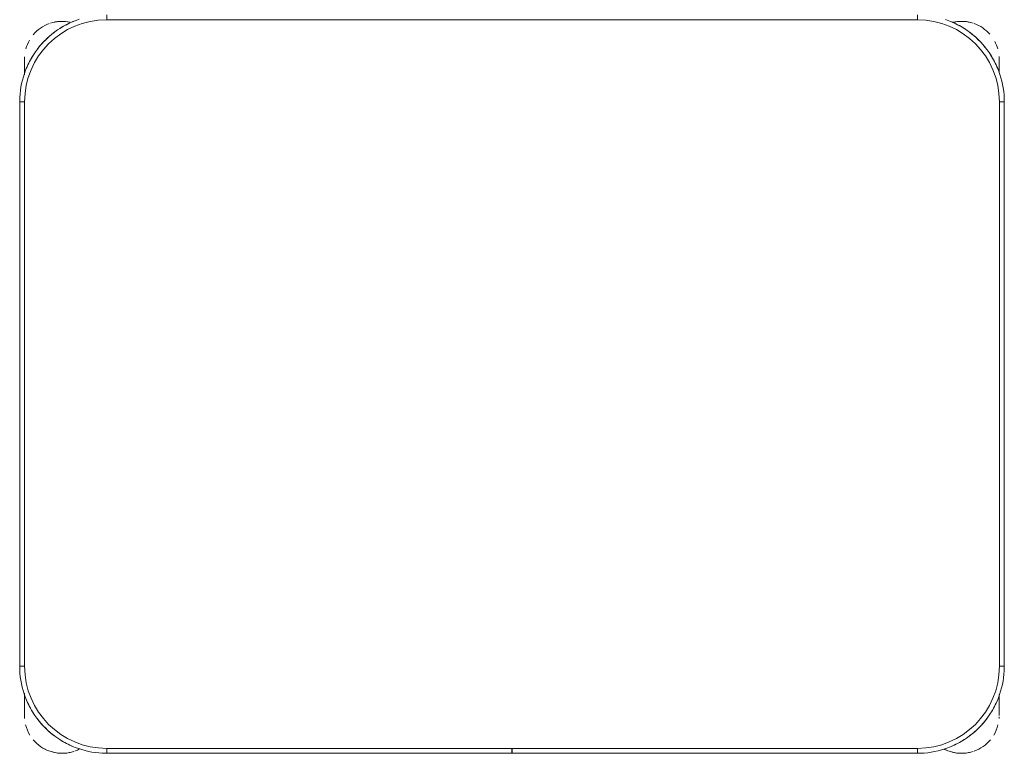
# Model space of a CAD drawing. Header units: metres. Extents: x 3 to 43.5, y -74 to -48.5.
# Tile 103 of 209: x 36.75 to 37.35, y -57.031 to -56.584. Entities that reach past the tile are written whole.
import ezdxf

# ---------------------------------------------------------------- set-up
doc = ezdxf.new("R2010")
doc.units = ezdxf.units.M
doc.layers.add('I-FURN', color=7, linetype='Continuous', lineweight=18)

# ---------------------------------------------------------------- blocks, each defined once
blk = doc.blocks.new('ConjuntoParaAlunoTamanho6 - CJA06_ConjuntoParaAlunoTamanho6-V23-1PAV - FRIGORÍFICA')
at = {"layer": 'I-FURN', "color": 253, "true_color": 0xaaaaaa}
for p, q in [((-0.247, 0.06497), (-0.247, 0.06197)), ((0.247, 0.06497), (0.247, 0.06197)), ((-0.29713, 0.03797), (-0.29713, 0.02828)), ((-0.29713, 0.02878), (-0.29713, 0.03797)), ((0.29687, 0.03797), (0.29687, 0.02961)), ((0.29687, 0.03299), (0.29687, 0.03797)), ((-0.3, 0.01197), (-0.3, -0.33203)), ((-0.3, 0.01197), (-0.297, 0.01197)), ((-0.3, 0.01197), (-0.3, -0.33203)), ((0.3, 0.01197), (0.297, 0.01197)), ((0.3, -0.33203), (0.3, 0.01197)), ((0.3, -0.33203), (0.3, 0.01197)), ((-0.3, -0.33203), (-0.297, -0.33203)), ((0.3, -0.33203), (0.297, -0.33203)), ((-0.29713, -0.34835), (-0.29713, -0.35394)), ((-0.29713, -0.34868), (-0.29713, -0.36203)), ((0.29687, -0.35394), (0.29687, -0.3492)), ((0.29687, -0.36203), (0.29687, -0.34961)), ((-0.29713, -0.35705), (-0.29713, -0.36203)), ((0.29687, -0.36203), (0.29687, -0.35705)), ((-0.247, -0.38503), (-0.247, -0.38203)), ((-0.00005, -0.38203), (-0.00005, -0.38503)), ((0.00005, -0.38503), (0.00005, -0.38203)), ((0.247, -0.38503), (0.247, -0.38203)), ((-0.247, -0.38503), (-0.00005, -0.38503)), ((-0.247, -0.38503), (-0.00005, -0.38503)), ((0.00005, -0.38503), (0.247, -0.38503)), ((0.00005, -0.38503), (0.247, -0.38503))]:
    blk.add_line(p, q, dxfattribs=at)
at = {"layer": 'I-FURN', "color": 253, "true_color": 0xaaaaaa, "flags": 128}
for points in [[(-0.26367, 0.06228), (-0.26567, 0.06157), (-0.26764, 0.06078), (-0.26957, 0.05992), (-0.27147, 0.05898), (-0.27333, 0.05796), (-0.27515, 0.05687), (-0.27693, 0.05571), (-0.27865, 0.05448), (-0.28033, 0.05318), (-0.28195, 0.05181), (-0.28351, 0.05038), (-0.28502, 0.04889), (-0.28647, 0.04734), (-0.28785, 0.04574), (-0.28917, 0.04407), (-0.29042, 0.04236), (-0.2916, 0.0406), (-0.29271, 0.0388), (-0.29374, 0.03695), (-0.29471, 0.03506), (-0.29559, 0.03313), (-0.2964, 0.03117), (-0.29713, 0.02918), (-0.29777, 0.02716), (-0.29834, 0.02512), (-0.29883, 0.02306), (-0.29923, 0.02097), (-0.29955, 0.01888), (-0.29978, 0.01677), (-0.29993, 0.01466), (-0.3, 0.01254), (-0.3, 0.01197)], [(0.247, 0.06197), (0.1235, 0.06197), (0, 0.06197), (-0.1235, 0.06197), (-0.247, 0.06197)], [(-0.247, 0.06197), (-0.1235, 0.06197), (0, 0.06197), (0.1235, 0.06197), (0.247, 0.06197)], [(0.3, 0.01197), (0.29996, 0.01409), (0.29983, 0.0162), (0.29962, 0.01831), (0.29932, 0.02041), (0.29894, 0.0225), (0.29848, 0.02456), (0.29794, 0.02661), (0.29731, 0.02864), (0.2966, 0.03064), (0.29582, 0.03261), (0.29495, 0.03454), (0.29401, 0.03644), (0.29299, 0.0383), (0.2919, 0.04012), (0.29074, 0.04189), (0.28951, 0.04362), (0.28821, 0.04529), (0.28685, 0.04691), (0.28542, 0.04848), (0.28393, 0.04999), (0.28238, 0.05143), (0.28077, 0.05282), (0.27911, 0.05413), (0.2774, 0.05538), (0.27564, 0.05656), (0.27383, 0.05767), (0.27198, 0.05871), (0.27009, 0.05967), (0.26816, 0.06056), (0.2662, 0.06136), (0.26421, 0.06209)], [(-0.29713, 0.03797), (-0.29713, 0.03796), (-0.29713, 0.03792), (-0.29713, 0.03785), (-0.29713, 0.03775), (-0.29713, 0.03763), (-0.29713, 0.03748), (-0.29713, 0.03731), (-0.29713, 0.03711), (-0.29713, 0.03688), (-0.29713, 0.03663), (-0.29713, 0.03635), (-0.29713, 0.03605), (-0.29713, 0.03572), (-0.29713, 0.03537), (-0.29713, 0.035), (-0.29713, 0.03461), (-0.29713, 0.03419), (-0.29713, 0.03375), (-0.29713, 0.03329), (-0.29713, 0.03282), (-0.29713, 0.03232), (-0.29713, 0.0318), (-0.29713, 0.03127), (-0.29713, 0.03072), (-0.29713, 0.03016), (-0.29713, 0.02958), (-0.29713, 0.02898)], [(0.29687, 0.03), (0.29687, 0.03057), (0.29687, 0.03112), (0.29687, 0.03166), (0.29687, 0.03218), (0.29687, 0.03268), (0.29687, 0.03317), (0.29687, 0.03363), (0.29687, 0.03407), (0.29687, 0.0345), (0.29687, 0.0349), (0.29687, 0.03528), (0.29687, 0.03563), (0.29687, 0.03596), (0.29687, 0.03627), (0.29687, 0.03656), (0.29687, 0.03682), (0.29687, 0.03705), (0.29687, 0.03726), (0.29687, 0.03744), (0.29687, 0.0376), (0.29687, 0.03772), (0.29687, 0.03783), (0.29687, 0.0379), (0.29687, 0.03795), (0.29687, 0.03797)], [(-0.297, 0.01197), (-0.297, -0.07403), (-0.297, -0.16003), (-0.297, -0.24603), (-0.297, -0.33203)], [(-0.297, -0.33203), (-0.297, -0.24603), (-0.297, -0.16003), (-0.297, -0.07403), (-0.297, 0.01197)], [(0.297, -0.33203), (0.297, -0.24603), (0.297, -0.16003), (0.297, -0.07403), (0.297, 0.01197)], [(0.297, 0.01197), (0.297, -0.07403), (0.297, -0.16003), (0.297, -0.24603), (0.297, -0.33203)], [(-0.3, -0.33203), (-0.29996, -0.33415), (-0.29983, -0.33627), (-0.29962, -0.33838), (-0.29932, -0.34048), (-0.29894, -0.34256), (-0.29848, -0.34463), (-0.29794, -0.34668), (-0.29731, -0.34871), (-0.2966, -0.3507), (-0.29582, -0.35267), (-0.29495, -0.35461), (-0.29401, -0.35651), (-0.29299, -0.35837), (-0.2919, -0.36019), (-0.29074, -0.36196), (-0.28951, -0.36368), (-0.28821, -0.36536), (-0.28685, -0.36698), (-0.28542, -0.36855), (-0.28393, -0.37005), (-0.28238, -0.3715), (-0.28077, -0.37288), (-0.27911, -0.3742), (-0.2774, -0.37545), (-0.27564, -0.37663), (-0.27383, -0.37774), (-0.27198, -0.37878), (-0.27009, -0.37974), (-0.26816, -0.38062), (-0.2662, -0.38143), (-0.26421, -0.38216), (-0.2622, -0.38281), (-0.26015, -0.38338), (-0.25809, -0.38386), (-0.25601, -0.38426), (-0.25391, -0.38458), (-0.25181, -0.38482), (-0.24969, -0.38497), (-0.24757, -0.38503), (-0.247, -0.38503)], [(0.247, -0.38503), (0.24912, -0.38499), (0.25124, -0.38486), (0.25334, -0.38465), (0.25544, -0.38436), (0.25753, -0.38398), (0.2596, -0.38351), (0.26165, -0.38297), (0.26367, -0.38234), (0.26567, -0.38164), (0.26764, -0.38085), (0.26957, -0.37999), (0.27147, -0.37904), (0.27333, -0.37803), (0.27515, -0.37694), (0.27693, -0.37578), (0.27865, -0.37454), (0.28033, -0.37324), (0.28195, -0.37188), (0.28351, -0.37045), (0.28502, -0.36896), (0.28647, -0.36741), (0.28785, -0.3658), (0.28917, -0.36414), (0.29042, -0.36243), (0.2916, -0.36067), (0.29271, -0.35886), (0.29374, -0.35701), (0.29471, -0.35512), (0.29559, -0.3532), (0.2964, -0.35124), (0.29713, -0.34925), (0.29777, -0.34723), (0.29834, -0.34519), (0.29883, -0.34312), (0.29923, -0.34104), (0.29955, -0.33895), (0.29978, -0.33684), (0.29993, -0.33472), (0.3, -0.33261), (0.3, -0.33203)], [(-0.29713, -0.34907), (-0.29713, -0.34973), (-0.29713, -0.35038), (-0.29713, -0.35102), (-0.29713, -0.35165), (-0.29713, -0.35227), (-0.29713, -0.35288), (-0.29713, -0.35348), (-0.29713, -0.35406), (-0.29713, -0.35463), (-0.29713, -0.35518), (-0.29713, -0.35572), (-0.29713, -0.35624), (-0.29713, -0.35674), (-0.29713, -0.35722), (-0.29713, -0.35769), (-0.29713, -0.35813), (-0.29713, -0.35855), (-0.29713, -0.35895), (-0.29713, -0.35933), (-0.29713, -0.35969), (-0.29713, -0.36002), (-0.29713, -0.36033), (-0.29713, -0.36061), (-0.29713, -0.36087), (-0.29713, -0.36111), (-0.29713, -0.36131), (-0.29713, -0.3615), (-0.29713, -0.36165), (-0.29713, -0.36178), (-0.29713, -0.36188), (-0.29713, -0.36196), (-0.29713, -0.36201), (-0.29713, -0.36203)], [(0.29687, -0.36203), (0.29687, -0.36201), (0.29687, -0.36197), (0.29687, -0.36191), (0.29687, -0.36181), (0.29687, -0.36169), (0.29687, -0.36154), (0.29687, -0.36137), (0.29687, -0.36117), (0.29687, -0.36094), (0.29687, -0.36069), (0.29687, -0.36041), (0.29687, -0.36011), (0.29687, -0.35978), (0.29687, -0.35943), (0.29687, -0.35906), (0.29687, -0.35866), (0.29687, -0.35825), (0.29687, -0.35781), (0.29687, -0.35735), (0.29687, -0.35687), (0.29687, -0.35638), (0.29687, -0.35586), (0.29687, -0.35533), (0.29687, -0.35478), (0.29687, -0.35421), (0.29687, -0.35363), (0.29687, -0.35304), (0.29687, -0.35244), (0.29687, -0.35182), (0.29687, -0.35119), (0.29687, -0.35055), (0.29687, -0.3499)], [(-0.247, -0.38203), (-0.1235, -0.38203), (0, -0.38203), (0.1235, -0.38203), (0.247, -0.38203)], [(-0.00005, -0.38203), (-0.06179, -0.38203), (-0.12353, -0.38203), (-0.18526, -0.38203), (-0.247, -0.38203)], [(0.247, -0.38203), (0.18526, -0.38203), (0.12352, -0.38203), (0.06179, -0.38203), (0.00005, -0.38203)]]:
    blk.add_lwpolyline(points, dxfattribs=at)
at = {"layer": 'I-FURN', "color": 253, "true_color": 0xaaaaaa}
for centre, radius, start, end in [((-0.247, 0.01197), 0.05, 90, 180), ((-0.247, 0.01197), 0.05, 90, 180), ((-0.27413, 0.03797), 0.023, 78.32838, 108), ((-0.27413, 0.03797), 0.023, 78.21895, 104.46692), ((-0.247, 0.01197), 0.053, 112.5, 122.69993), ((0.247, 0.01197), 0.05, 360, 90), ((0.247, 0.01197), 0.05, 0, 90), ((0.247, 0.01197), 0.053, 57.30007, 67.5), ((0.247, 0.01197), 0.053, 57.30007, 67.5), ((0.27387, 0.03797), 0.023, 75.53308, 103.10319), ((0.27387, 0.03797), 0.023, 72, 102.57928), ((-0.27413, 0.03797), 0.023, 109.92744, 140.02309), ((-0.247, 0.01197), 0.053, 127.1607, 143.14964), ((0.247, 0.01197), 0.053, 37.1607, 53.14964), ((0.247, 0.01197), 0.053, 37.1607, 53.14964), ((0.27387, 0.03797), 0.023, 41.01944, 70.30683), ((-0.27413, 0.03797), 0.023, 149.97621, 164.34498), ((0.27387, 0.03797), 0.023, 15.73053, 28.0506), ((-0.27413, 0.03797), 0.023, 176.5669, 180), ((-0.247, 0.01197), 0.053, 147.30007, 157.5), ((0.247, 0.01197), 0.053, 22.5, 32.69993), ((0.247, 0.01197), 0.053, 22.5, 32.69993), ((0.27387, 0.03797), 0.023, 360, 4.00915), ((-0.247, -0.33203), 0.05, 180, 270), ((-0.247, -0.33203), 0.05, 180, 270), ((0.247, -0.33203), 0.05, 270, 360), ((0.247, -0.33203), 0.05, 270, 0), ((-0.247, -0.33203), 0.053, 202.5, 212.69993), ((0.247, -0.33203), 0.053, 327.30007, 337.5), ((0.247, -0.33203), 0.053, 327.30007, 337.5), ((-0.27413, -0.36203), 0.023, 180, 184.41224), ((-0.247, -0.33203), 0.053, 217.1607, 233.14964), ((0.247, -0.33203), 0.053, 307.1607, 323.14964), ((0.247, -0.33203), 0.053, 307.1607, 323.14964), ((0.27387, -0.36203), 0.023, 355.58784, 357.82062), ((-0.27413, -0.36203), 0.023, 194.46313, 211.29748), ((0.27387, -0.36203), 0.023, 328.70279, 345.53679), ((-0.27413, -0.36203), 0.023, 220.15845, 250.98921), ((-0.247, -0.33203), 0.053, 237.30007, 247.5), ((0.247, -0.33203), 0.053, 292.5, 302.69993), ((0.247, -0.33203), 0.053, 292.5, 302.69993), ((0.27387, -0.36203), 0.023, 289.64716, 320.10645), ((-0.27413, -0.36203), 0.023, 241.29896, 288), ((-0.27413, -0.36203), 0.023, 289.64716, 297.85925), ((0.27387, -0.36203), 0.023, 242.37001, 250.98921), ((0.27387, -0.36203), 0.023, 243.53772, 288), ((-0.27413, -0.36203), 0.023, 255.53308, 284.46692), ((0.27387, -0.36203), 0.023, 255.53308, 284.46692)]:
    blk.add_arc(centre, radius, start, end, dxfattribs=at)
blk = doc.blocks.new('4 GRE - ESCOLA DE CINEMA E AUDIOVISUAL CINE REX R07_rvt-1-1PAV - FRIGORÍFICA')
at = {"layer": 'I-FURN', "color": 253, "lineweight": 18, "true_color": 0xaaaaaa}
blk.add_blockref('ConjuntoParaAlunoTamanho6 - CJA06_ConjuntoParaAlunoTamanho6-V23-1PAV - FRIGORÍFICA', (37.04989, -56.6463), dxfattribs=at)

msp = doc.modelspace()

# ---------------------------------------------------------------- block references
at = {"lineweight": 5}
msp.add_blockref('4 GRE - ESCOLA DE CINEMA E AUDIOVISUAL CINE REX R07_rvt-1-1PAV - FRIGORÍFICA', (0, 0), dxfattribs=at)

doc.saveas('drawing.dxf')
